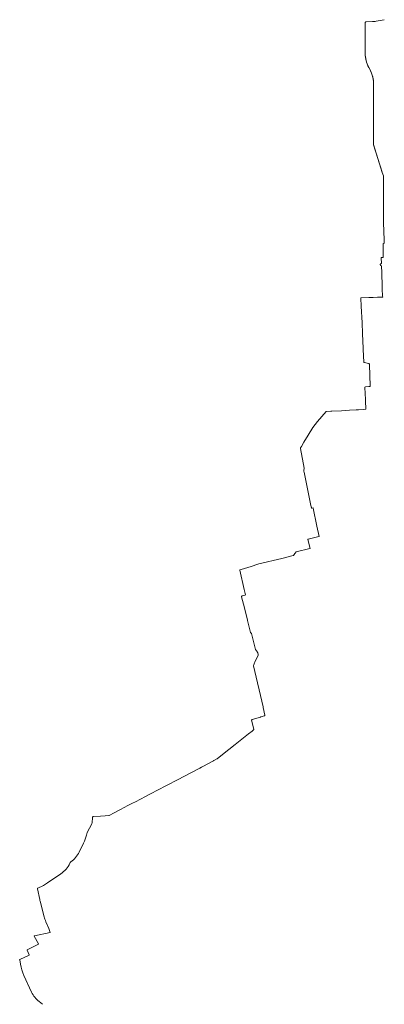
# Model space of a CAD drawing. Header units: millimetres. Extents: x 213397 to 217482, y 573998 to 585031.
import ezdxf

# ---------------------------------------------------------------- set-up
doc = ezdxf.new("R2010")
doc.units = ezdxf.units.MM
doc.layers.add('01-HDD Noorderzijlvest', color=10, linetype='Continuous', lineweight=5)
doc.layers.add('01-Trace Noorderzijlvest', color=40, linetype='Continuous', lineweight=5, true_color=0xfdbc26)

msp = doc.modelspace()

# ---------------------------------------------------------------- linework, layer by layer
at = {"layer": '01-HDD Noorderzijlvest'}
for points in [[(217482, 585031), (217392, 585014, -0.035459), (217349, 585009), (217276, 585006)], [(217282, 584559, -0.072567), (217268, 584658), (217269, 584693)], [(217362, 584178), (217362, 584306, 0.120328), (217322, 584469), (217307, 584497, -0.121195), (217268, 584658), (217269, 584693)], [(217336, 584439, 0.023059), (217322, 584469), (217307, 584497, -0.048204), (217282, 584559)], [(217362, 584204), (217362, 584306, 0.08494), (217342, 584424, 0.08494)], [(213964, 575588), (213972, 575594, 0.120029), (214063, 575703), (214113, 575805, 0.046967), (214146, 575893), (214155, 575923)], [(213597, 575298), (213617, 575306, 0.053413), (213710, 575358), (213859, 575461, 0.129778), (213959, 575578), (213963, 575588)], [(213722, 574848), (213690, 574924, -0.03581), (213672, 574978), (213627, 575152, -0.013089), (213622, 575172), (213598, 575293)], [(213398, 574497), (213406, 574448, 0.066558), (213445, 574322), (213531, 574136, 0.115549), (213615, 574028), (213652, 573998)]]:
    msp.add_lwpolyline(points, format="xyb", dxfattribs=at)
for points in [[(217336, 584439), (217342, 584424)], [(217362, 584178), (217362, 584204)], [(217457, 583322), (217362, 583629)], [(216835, 580640), (216882, 580643), (216894, 580644), (217002, 580650), (217091, 580655), (217166, 580660), (217193, 580661), (217253, 580665)], [(216667, 579558), (216657, 579603)]]:
    msp.add_lwpolyline(points, dxfattribs=at)
at = {"layer": '01-Trace Noorderzijlvest', "ltscale": 0.1}
for points in [[(217282, 584559, -0.072567), (217268, 584658), (217269, 584694, 0.150252), (217268, 584696), (217267, 584697, -0.150252), (217267, 584699), (217268, 585003, -0.39774), (217270, 585005), (217276, 585006), (217349, 585009, 0.005601), (217356, 585009, 0.005601)], [(217356, 585009, 0.029853), (217392, 585014), (217482, 585031)], [(217336, 584439, 0.023059), (217322, 584469), (217307, 584497, -0.04805), (217283, 584559)], [(217362, 584206), (217362, 584306, 0.08494), (217342, 584424, 0.08494)], [(217361, 583898), (217360, 584168), (217360, 584171, -0.146476), (217360, 584173), (217361, 584174, 0.145856), (217362, 584176), (217362, 584204)], [(217246, 581345, -0.017785), (217246, 581345), (217238, 581515), (217233, 581635), (217224, 581820), (217220, 581912, -0.393044), (217222, 581914), (217309, 581917), (217356, 581919), (217406, 581921), (217427, 581921), (217462, 581922, 0.424216), (217464, 581925), (217463, 581934), (217460, 582015), (217460, 582036), (217455, 582197), (217451, 582271, 0.341301), (217450, 582273), (217440, 582275, -0.332291), (217438, 582277), (217437, 582289, -0.24905), (217439, 582292), (217448, 582299, 0.243181), (217449, 582301), (217446, 582363, -0.429218), (217448, 582365), (217468, 582365, 0.414214), (217470, 582367), (217470, 582517, -0.198912), (217471, 582518), (217480, 582528, 0.206883), (217481, 582529), (217480, 582559), (217475, 582757), (217475, 582846), (217475, 582849), (217474, 582857), (217474, 583086), (217474, 583283), (217459, 583317), (217361, 583631), (217361, 583898)], [(217316, 581165), (217316, 581165), (217316, 581171, 0.344159), (217309, 581178), (217258, 581189, -0.340917), (217254, 581194), (217247, 581337, 0.035512), (217247, 581338), (217246, 581344), (217246, 581345)], [(216481, 579051), (216484, 579054), (216493, 579067, -0.172152), (216494, 579067), (216648, 579105, 0.409876), (216650, 579107), (216627, 579208, -0.4103), (216629, 579210), (216750, 579239, 0.404683), (216751, 579241), (216728, 579356), (216686, 579559, 0.421422), (216684, 579560), (216669, 579557, -0.414189), (216667, 579558), (216666, 579564), (216663, 579576), (216657, 579605), (216584, 579961), (216582, 579968), (216581, 579976, -0.101778), (216581, 579979), (216586, 580004, 0.098491), (216586, 580007), (216544, 580227), (216544, 580227, -0.182436), (216545, 580232), (216553, 580247), (216582, 580296), (216628, 580374), (216680, 580461), (216680, 580461), (216734, 580527), (216734, 580527), (216829, 580639, -0.206622), (216830, 580640), (216835, 580640), (216882, 580643), (216894, 580644), (217002, 580650), (217091, 580655), (217166, 580660), (217193, 580661), (217253, 580665), (217270, 580666, 0.411152), (217275, 580671), (217270, 580756), (217270, 580774), (217263, 580909, -0.410915), (217271, 580917), (217310, 580920), (217317, 580920, 0.406902), (217324, 580928), (217324, 580930), (217316, 581165), (217316, 581153)], [(215878, 578871), (215879, 578871), (215989, 578905), (216065, 578929), (216076, 578932), (216333, 578995), (216461, 579026, 0.173526), (216464, 579028), (216481, 579051), (216481, 579051)], [(215925, 578600), (215914, 578647), (215862, 578862, -0.395806), (215866, 578868), (215868, 578868)], [(216064, 577935), (216063, 577941, 0.103087), (216061, 577944), (216040, 577972, -0.10357), (216039, 577975), (215995, 578153, 0.198912), (215992, 578158), (215988, 578160, -0.197247), (215984, 578165), (215951, 578298), (215950, 578302), (215916, 578440), (215884, 578564, -0.415957), (215890, 578574), (215921, 578582, 0.323355), (215927, 578589, 0.000503), (215927, 578589)], [(215927, 578589, 0.077218), (215927, 578592), (215925, 578600)], [(216028, 577824), (216028, 577824), (216032, 577833, -0.026684), (216032, 577834), (216069, 577905, 0.18278), (216070, 577911), (216069, 577917)], [(215811, 576909), (215866, 576954), (215960, 577029), (216000, 577060), (216018, 577074, 0.296798), (216020, 577083), (215995, 577181, -0.015211), (215995, 577181, -0.39115), (216001, 577190), (216095, 577217), (216100, 577218), (216140, 577229, 0.401224), (216145, 577239), (216126, 577323), (216124, 577332), (216017, 577792, -0.152299), (216017, 577796), (216019, 577801), (216019, 577801)], [(213652, 573998), (213615, 574028, -0.115549), (213531, 574136), (213445, 574322, -0.066558), (213406, 574448), (213398, 574497), (213397, 574499, -0.348948), (213399, 574501), (213504, 574549, 0.414793), (213505, 574552), (213480, 574606, -0.404538), (213481, 574608), (213607, 574671, 0.420409), (213608, 574674), (213561, 574763, -0.499476), (213562, 574766), (213738, 574802, 0.471726), (213740, 574804), (213722, 574848), (213690, 574924, -0.03581), (213672, 574978), (213627, 575152, -0.013089), (213622, 575172), (213598, 575293), (213597, 575297, -0.347337), (213598, 575299), (213600, 575300), (213617, 575306, 0.053413), (213710, 575358), (213859, 575461, 0.129778), (213959, 575578), (213963, 575588), (213964, 575588), (213972, 575594, 0.120029), (214063, 575703), (214113, 575805, 0.046967), (214146, 575893), (214155, 575923), (214206, 576022, 0.100444), (214208, 576030), (214212, 576090), (214212, 576093, -0.046245), (214212, 576095, -0.322425), (214220, 576101), (214303, 576107), (214356, 576110), (214396, 576113, 0.103323), (214399, 576114), (214455, 576143), (214505, 576169), (214527, 576181), (214569, 576203), (214610, 576224), (214663, 576252), (214693, 576267), (214808, 576327), (214857, 576353), (214887, 576368), (214928, 576390), (215056, 576456), (215159, 576510), (215179, 576521), (215227, 576546), (215417, 576646), (215434, 576655), (215449, 576663), (215569, 576727), (215572, 576729), (215607, 576749, 0.032915), (215608, 576750), (215688, 576811), (215740, 576853)]]:
    msp.add_lwpolyline(points, format="xyb", dxfattribs=at)
at = {"layer": '01-Trace Noorderzijlvest'}
for points in [[(215878, 578871), (215868, 578868)], [(216064, 577935), (216069, 577917)], [(216019, 577801), (216028, 577824)]]:
    msp.add_lwpolyline(points, dxfattribs=at)
at = {"layer": '01-Trace Noorderzijlvest', "ltscale": 0.1}
msp.add_lwpolyline([(215740, 576853), (215811, 576909), (215811, 576909)], dxfattribs=at)

doc.saveas('drawing.dxf')
